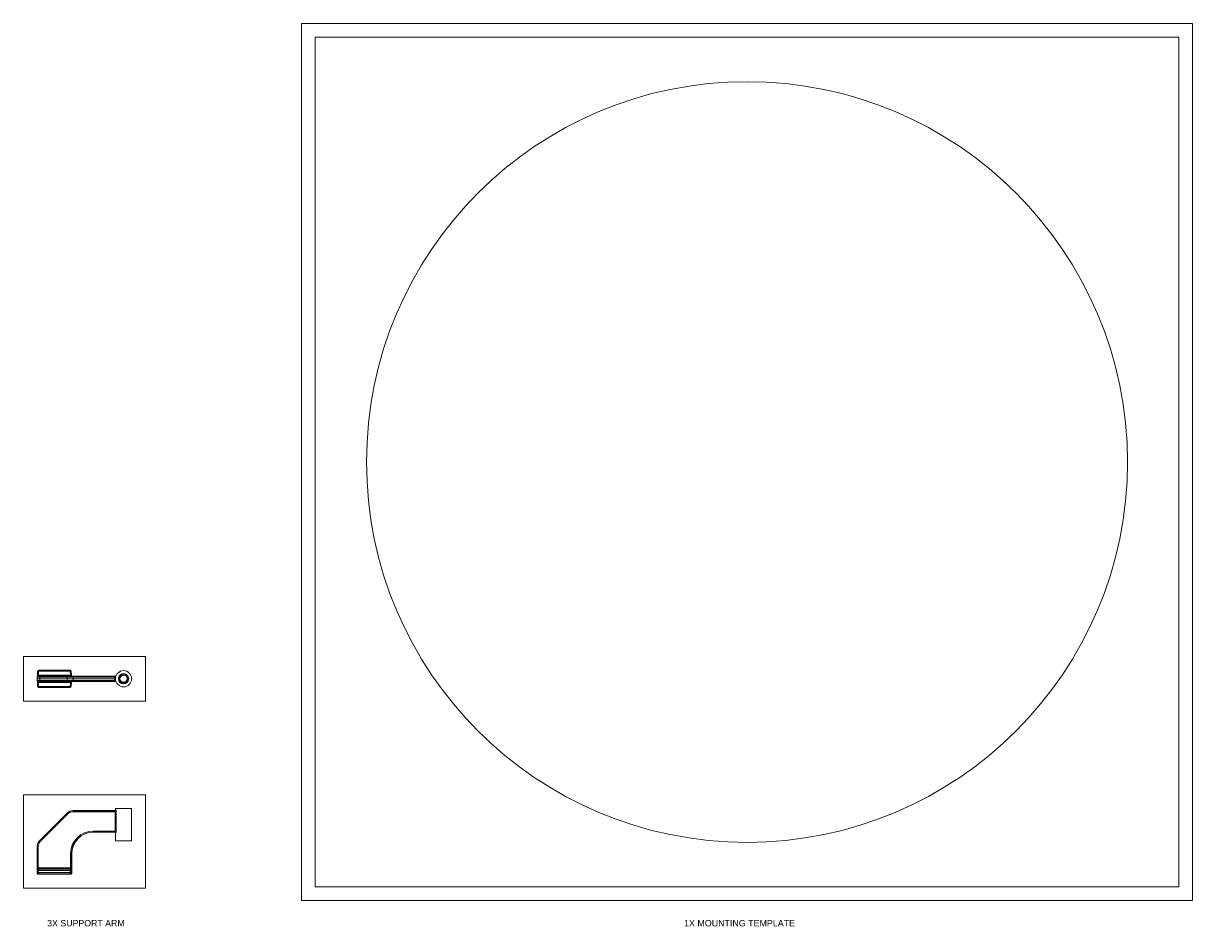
# Model space of a CAD drawing. Header units: millimetres. Extents: x 25 to 1460, y 35 to 806.
# Tile 47 of 47: x 919 to 1460, y 387 to 806. Entities that reach past the tile are written whole.
import ezdxf
from ezdxf.lldxf.tags import DXFTag

# ---------------------------------------------------------------- set-up
doc = ezdxf.new("R2010")
doc.units = ezdxf.units.MM
doc.layers.add('1', color=7, linetype='Continuous', true_color=0xffffff)
doc.styles.add('cadds4', font='txt')
tags = doc.linetypes.add('DASHED', pattern=[25.72, 12.86, -12.86]).pattern_tags.tags
tags[6:7] = [DXFTag(74, 4), DXFTag(75, 0), DXFTag(340, '0'), DXFTag(46, 0.0), DXFTag(50, 0.0), DXFTag(44, 0.0), DXFTag(45, 0.0)]
tags[4:5] = [DXFTag(74, 4), DXFTag(75, 0), DXFTag(340, '0'), DXFTag(46, 0.0), DXFTag(50, 0.0), DXFTag(44, 0.0), DXFTag(45, 0.0)]

msp = doc.modelspace()

# ---------------------------------------------------------------- linework, layer by layer
at = {"layer": '1', "color": 8, "linetype": 'Continuous', "lineweight": 18}
for p, q in [((1047.39, 399.45), (1047.39, 805.85)), ((1460.09, 805.85), (1047.39, 805.85)), ((1460.09, 805.85), (1460.09, 399.45)), ((918.64, 491.9), (918.64, 512.6)), ((975.12, 512.6), (918.64, 512.6)), ((975.12, 512.6), (975.12, 491.9)), ((918.64, 491.9), (975.12, 491.9)), ((918.64, 405.3), (918.64, 448.53)), ((975.12, 448.53), (918.64, 448.53)), ((975.12, 448.53), (975.12, 405.3)), ((918.64, 405.3), (975.12, 405.3)), ((1047.39, 399.45), (1460.09, 399.45))]:
    msp.add_line(p, q, dxfattribs=at)
at = {"layer": '1', "color": 155, "linetype": 'Continuous', "lineweight": 18}
for p, q in [((1053.74, 799.5), (1053.74, 405.8)), ((1453.74, 799.5), (1053.74, 799.5)), ((1453.74, 405.8), (1453.74, 799.5)), ((925.06, 503.03), (925.11, 503.94)), ((925.11, 503.94), (925.21, 505.78)), ((925.56, 503.5), (925.61, 503.96)), ((925.71, 505.8), (925.61, 503.96)), ((925.61, 503.96), (940.43, 503.96)), ((925.71, 506.25), (940.34, 506.25)), ((925.71, 506.25), (925.71, 505.8)), ((940.34, 505.8), (925.71, 505.8)), ((940.34, 506.25), (940.34, 505.8)), ((940.43, 503.96), (940.34, 505.8)), ((940.48, 503.5), (940.43, 503.96)), ((940.84, 505.78), (940.93, 503.94)), ((940.96, 503.5), (940.93, 503.94)), ((925.02, 502.25), (925.06, 503.03)), ((925.06, 501.48), (925.02, 502.25)), ((925.02, 502.25), (926.19, 502.25)), ((925.06, 501.48), (925.11, 500.57)), ((925.21, 498.73), (925.11, 500.57)), ((925.56, 503.5), (926.59, 503.5)), ((925.61, 500.55), (925.56, 501)), ((926.59, 501), (925.56, 501)), ((925.61, 500.55), (925.71, 498.71)), ((940.43, 500.55), (925.61, 500.55)), ((925.71, 498.71), (940.34, 498.71)), ((925.71, 498.71), (925.71, 498.25)), ((940.34, 498.25), (925.71, 498.25)), ((926.23, 503.03), (926.19, 502.25)), ((926.19, 502.25), (926.23, 501.48)), ((926.19, 502.25), (938.85, 502.25)), ((938.87, 503.03), (926.23, 503.03)), ((926.23, 501.48), (938.87, 501.48)), ((926.59, 503.5), (939.22, 503.5)), ((939.22, 501), (926.59, 501)), ((938.85, 502.25), (938.87, 503.03)), ((938.87, 501.48), (938.85, 502.25)), ((938.85, 502.25), (941.68, 502.25)), ((939.22, 503.5), (941.69, 503.5)), ((941.69, 501), (939.22, 501)), ((940.34, 498.71), (940.43, 500.55)), ((940.34, 498.71), (940.34, 498.25)), ((940.43, 500.55), (940.48, 501)), ((940.93, 500.57), (940.84, 498.73)), ((940.93, 500.57), (940.96, 501)), ((941.69, 503.03), (941.68, 502.25)), ((941.68, 502.25), (960.77, 502.25)), ((941.68, 502.25), (941.69, 501.48)), ((941.69, 503.5), (961.15, 503.5)), ((941.69, 503.5), (941.69, 503.03)), ((960.85, 503.03), (941.69, 503.03)), ((941.69, 501.48), (960.85, 501.48)), ((941.69, 501), (941.69, 501.48)), ((961.15, 501), (941.69, 501)), ((926.19, 427.35), (938.85, 440.01)), ((926.23, 427.34), (938.87, 439.97)), ((939.22, 439.62), (926.59, 426.98)), ((938.87, 439.97), (938.85, 440.01)), ((939.22, 439.62), (938.87, 439.97)), ((941.68, 441.18), (941.69, 441.14)), ((941.68, 441.18), (960.77, 441.18)), ((941.69, 441.14), (960.85, 441.14)), ((941.69, 440.64), (941.69, 441.14)), ((961.15, 440.64), (941.69, 440.64)), ((961.15, 431.72), (961.15, 440.64)), ((961.15, 440.64), (961.6, 440.64)), ((961.27, 442.18), (968.77, 442.18)), ((961.27, 442.18), (961.27, 441.68)), ((961.6, 440.64), (961.6, 431.72)), ((968.77, 427.18), (968.77, 442.18)), ((951.02, 431.72), (951.02, 431.22)), ((951.02, 431.72), (961.15, 431.72)), ((960.85, 431.22), (951.02, 431.22)), ((951.02, 431.22), (951.02, 431.18)), ((960.77, 431.18), (951.02, 431.18)), ((961.15, 431.72), (961.6, 431.72)), ((961.27, 430.68), (961.27, 427.18)), ((925.02, 412.18), (925.02, 424.53)), ((925.06, 424.51), (925.02, 424.53)), ((925.06, 424.51), (925.56, 424.51)), ((925.06, 414.64), (925.06, 424.51)), ((925.56, 424.51), (925.56, 414.64)), ((926.19, 427.35), (926.23, 427.34)), ((926.59, 426.98), (926.23, 427.34)), ((961.27, 427.18), (968.77, 427.18)), ((940.48, 421.18), (940.98, 421.18)), ((940.48, 414.64), (940.48, 421.18)), ((941.02, 421.18), (940.98, 421.18)), ((940.98, 421.18), (940.98, 414.64)), ((941.02, 412.18), (941.02, 421.18)), ((925.06, 414.64), (925.56, 414.64)), ((925.21, 413.48), (925.11, 413.64)), ((925.21, 412.43), (925.21, 413.48)), ((925.21, 413.48), (925.71, 413.48)), ((925.21, 412.43), (925.71, 412.43)), ((925.52, 411.68), (940.52, 411.68)), ((925.56, 414.64), (940.48, 414.64)), ((940.43, 414.14), (925.61, 414.14)), ((925.61, 414.14), (925.71, 413.98)), ((925.71, 413.98), (940.34, 413.98)), ((925.71, 413.98), (925.71, 413.48)), ((940.34, 413.48), (925.71, 413.48)), ((925.71, 413.48), (925.71, 412.43)), ((925.71, 412.43), (940.34, 412.43)), ((925.71, 412.43), (925.71, 411.94)), ((940.34, 411.94), (925.71, 411.94)), ((940.34, 413.98), (940.43, 414.14)), ((940.34, 413.98), (940.34, 413.48)), ((940.34, 412.43), (940.34, 413.48)), ((940.84, 413.48), (940.34, 413.48)), ((940.34, 412.43), (940.34, 411.94)), ((940.34, 412.43), (940.84, 412.43)), ((940.48, 414.64), (940.98, 414.64)), ((940.93, 413.64), (940.84, 413.48)), ((940.84, 413.48), (940.84, 412.43)), ((1053.74, 405.8), (1453.74, 405.8))]:
    msp.add_line(p, q, dxfattribs=at)
for centre, radius in [((1253.74, 602.65), 176.2), ((965.02, 502.25), 3.75), ((965.02, 502.25), 2.38), ((965.02, 502.25), 1.65)]:
    msp.add_circle(centre, radius, dxfattribs=at)
at = {"layer": '1', "color": 155, "linetype": 'DASHED', "lineweight": 18}
msp.add_circle((965.02, 502.25), 2, dxfattribs=at)
at = {"layer": '1', "color": 155, "linetype": 'Continuous', "lineweight": 18}
for centre, radius, start, end in [((925.71, 505.75), 0.5, 90, 177), ((940.34, 505.75), 0.5, 3, 90), ((961.15, 504), 0.5, 270, 335.6843), ((925.56, 503), 0.5, 90, 177), ((925.56, 501.5), 0.5, 183, 270), ((925.71, 498.75), 0.5, 183, 270), ((940.34, 498.75), 0.5, 270, 357), ((965.02, 502.23), 4.25, 169.1181, 179.6472), ((965.02, 502.28), 4.25, 180.3528, 190.8819), ((961.15, 500.5), 0.5, 24.3157, 90), ((951.02, 421.18), 10.54, 90, 180), ((951.02, 421.18), 10.04, 90, 180), ((951.02, 421.18), 10, 90, 180)]:
    msp.add_arc(centre, radius, start, end, dxfattribs=at)
for centre, major_axis, ratio, start_param, end_param in [((925.61, 503.92), (0.499, -0.026), 0.087037, 1.575358, 3.141593), ((925.71, 505.75), (0.499, -0.026), 0.087037, 1.575358, 3.141593), ((940.34, 505.75), (0.499, 0.026), 0.087037, 0, 1.566235), ((940.43, 503.92), (0.499, 0.026), 0.087037, 0, 1.566235), ((929.07, 503), (-4, 0.03), 0.002703, 5.498798, 6.283061), ((929.07, 501.5), (-4, -0.03), 0.002703, 0.000124, 0.784387), ((925.61, 500.59), (-0.499, -0.026), 0.087037, 0, 1.566235), ((925.71, 498.75), (0.499, 0.026), 0.087037, 3.141593, 4.707828), ((926.59, 503), (0, 0.5), 0.707107, 0, 1.518436), ((926.59, 501.5), (0, -0.5), 0.707107, 4.764749, 6.283185), ((939.22, 503), (0, 0.5), 0.707107, 0, 1.518436), ((941.7, 503), (-4, 0.01), 0.006538, 4.713401, 5.497664), ((941.7, 501.5), (-4, -0.01), 0.006538, 0.785522, 1.569785), ((939.22, 501.5), (0, -0.5), 0.707107, 4.764749, 6.283185), ((940.34, 498.75), (0.499, -0.026), 0.087037, 4.71695, 6.283185), ((940.43, 500.59), (-0.499, 0.026), 0.087037, 1.575358, 3.141593), ((960.85, 503.06), (-0.491, 0.094), 0.051397, 1.580677, 3.141593), ((960.85, 501.45), (-0.491, -0.094), 0.051397, 3.141593, 4.702509), ((941.68, 437.18), (1.53, -3.7), 0.998395, 2.749461, 3.533724), ((941.7, 437.14), (-1.53, 3.7), 0.998795, 5.891054, 6.675317), ((941.7, 437.14), (1.34, -3.24), 0.998395, 2.749461, 3.533724), ((965.02, 441.18), (-4.25, 0), 0.052408, 0.006157, 0.189925), ((960.85, 441.64), (-0.132, -0.482), 0.980721, 0.271128, 1.832044), ((965.02, 441.68), (-3.75, 0), 0.059395, 0, 0.189925), ((965.02, 431.18), (-4.25, 0), 0.052408, 6.093261, 6.277028), ((960.85, 430.72), (0.132, -0.482), 0.980721, 1.309549, 2.870464), ((965.02, 430.68), (-3.75, 0), 0.059395, 6.093261, 6.283185), ((929.03, 424.52), (-3.7, 1.53), 0.998395, 5.891054, 6.675317), ((929.07, 424.51), (-3.7, 1.53), 0.998795, 5.891054, 6.675317), ((929.07, 424.51), (-3.24, 1.34), 0.998395, 5.891054, 6.675317), ((925.02, 436.68), (0, 24.5), 0.052408, 3.140525, 3.28494), ((925.12, 414.64), (0, 1), 0.052408, 1.570796, 3.054326), ((925.61, 413.64), (-0.429, -0.257), 0.99484, 4.174966, 5.741201), ((925.71, 413.48), (0.429, 0.257), 0.99484, 1.033373, 2.599608), ((925.71, 412.43), (-0.47, 0.171), 0.988415, 0.352045, 1.915365), ((925.52, 436.68), (0, 25), 0.05136, 3.141593, 3.28494), ((925.61, 414.64), (0, 0.5), 0.104816, 1.570796, 3.054326), ((940.34, 413.48), (0.429, -0.257), 0.99484, 0.541985, 2.10822), ((940.34, 412.43), (0.47, 0.171), 0.988415, 4.367821, 5.93114), ((940.52, 436.68), (0, 25), 0.05136, 2.998245, 3.141593), ((940.43, 414.64), (0, 0.5), 0.104816, 3.228859, 4.712389), ((940.43, 413.64), (-0.429, 0.257), 0.99484, 3.683577, 5.249812), ((941.02, 436.68), (0, 24.5), 0.052408, 2.998245, 3.142661), ((940.93, 414.64), (0, 1), 0.052408, 3.228859, 4.712389)]:
    msp.add_ellipse(centre, major_axis=major_axis, ratio=ratio, start_param=start_param, end_param=end_param, dxfattribs=at)
for points, knots in [([(960.77, 502.25), (960.81, 502.25), (960.84, 502.25), (960.89, 502.25), (960.9, 502.25), (960.93, 502.25), (960.95, 502.25), (960.99, 502.25), (961.02, 502.25), (961.06, 502.25), (961.08, 502.25), (961.1, 502.25), (961.11, 502.25), (961.15, 502.25), (961.17, 502.25), (961.2, 502.25), (961.21, 502.25), (961.22, 502.25), (961.23, 502.25), (961.25, 502.25), (961.26, 502.25), (961.26, 502.25), (961.27, 502.25), (961.27, 502.25), (961.27, 502.25), (961.27, 502.25), (961.27, 502.25), (961.27, 502.25), (961.27, 502.25), (961.27, 502.25), (961.27, 502.25)], [0, 0, 0, 0, 0.125207, 0.125207, 0.187811, 0.187811, 0.250415, 0.250415, 0.375622, 0.375622, 0.438226, 0.438226, 0.500829, 0.500829, 0.626037, 0.626037, 0.68864, 0.68864, 0.751244, 0.813848, 0.813848, 0.876451, 0.876451, 0.939055, 0.939055, 0.970357, 0.970357, 0.986008, 0.986008, 1, 1, 1, 1]), ([(960.85, 503.03), (960.86, 503.06), (960.87, 503.09), (960.9, 503.14), (960.9, 503.15), (960.92, 503.18), (960.93, 503.2), (960.95, 503.24), (960.97, 503.27), (960.99, 503.3), (961, 503.32), (961.02, 503.34), (961.03, 503.36), (961.05, 503.38), (961.06, 503.4), (961.07, 503.41), (961.09, 503.44), (961.1, 503.45), (961.12, 503.47), (961.12, 503.48), (961.13, 503.49), (961.14, 503.49), (961.15, 503.5), (961.15, 503.5), (961.15, 503.5)], [0, 0, 0, 0, 0.125025, 0.125025, 0.187538, 0.187538, 0.250051, 0.250051, 0.375076, 0.375076, 0.437589, 0.437589, 0.500101, 0.562614, 0.562614, 0.625127, 0.625127, 0.750152, 0.750152, 0.812665, 0.812665, 0.875177, 0.875177, 1, 1, 1, 1]), ([(960.85, 501.48), (960.86, 501.45), (960.87, 501.42), (960.9, 501.37), (960.9, 501.36), (960.92, 501.33), (960.93, 501.31), (960.95, 501.27), (960.97, 501.24), (960.99, 501.21), (961, 501.2), (961.01, 501.17), (961.02, 501.16), (961.05, 501.13), (961.06, 501.11), (961.08, 501.08), (961.09, 501.07), (961.1, 501.06), (961.1, 501.06), (961.11, 501.05), (961.12, 501.04), (961.12, 501.03), (961.13, 501.02), (961.14, 501.02), (961.14, 501.01), (961.15, 501.01), (961.15, 501.01), (961.15, 501), (961.15, 501)], [0, 0, 0, 0, 0.12505, 0.12505, 0.187574, 0.187574, 0.250099, 0.250099, 0.375149, 0.375149, 0.437674, 0.437674, 0.500198, 0.500198, 0.625248, 0.625248, 0.687773, 0.687773, 0.719035, 0.719035, 0.750298, 0.812823, 0.812823, 0.875347, 0.875347, 0.937872, 0.937872, 1, 1, 1, 1]), ([(960.77, 441.18), (960.81, 441.18), (960.84, 441.19), (960.89, 441.2), (960.9, 441.2), (960.93, 441.21), (960.95, 441.21), (960.99, 441.23), (961.02, 441.25), (961.06, 441.28), (961.08, 441.29), (961.1, 441.31), (961.11, 441.32), (961.15, 441.35), (961.17, 441.38), (961.2, 441.42), (961.21, 441.43), (961.22, 441.46), (961.23, 441.49), (961.25, 441.52), (961.26, 441.55), (961.26, 441.57), (961.27, 441.6), (961.27, 441.62), (961.27, 441.64), (961.27, 441.65), (961.27, 441.66), (961.27, 441.67), (961.27, 441.68), (961.27, 441.68), (961.27, 441.68)], [0, 0, 0, 0, 0.125, 0.125, 0.1875, 0.1875, 0.25, 0.25, 0.375, 0.375, 0.4375, 0.4375, 0.5, 0.5, 0.625, 0.625, 0.6875, 0.6875, 0.75, 0.8125, 0.8125, 0.875, 0.875, 0.9375, 0.9375, 0.96875, 0.96875, 0.984375, 0.984375, 1, 1, 1, 1]), ([(960.85, 441.14), (960.86, 441.14), (960.87, 441.14), (960.9, 441.12), (960.9, 441.12), (960.92, 441.11), (960.93, 441.1), (960.95, 441.09), (960.97, 441.07), (960.99, 441.04), (961, 441.04), (961.01, 441.02), (961.02, 441.01), (961.05, 440.97), (961.06, 440.95), (961.08, 440.91), (961.09, 440.9), (961.1, 440.88), (961.1, 440.87), (961.11, 440.85), (961.12, 440.83), (961.12, 440.81), (961.13, 440.78), (961.14, 440.76), (961.14, 440.73), (961.15, 440.71), (961.15, 440.68), (961.15, 440.66), (961.15, 440.64)], [0, 0, 0, 0, 0.125, 0.125, 0.1875, 0.1875, 0.25, 0.25, 0.375, 0.375, 0.4375, 0.4375, 0.5, 0.5, 0.625, 0.625, 0.6875, 0.6875, 0.71875, 0.71875, 0.75, 0.8125, 0.8125, 0.875, 0.875, 0.9375, 0.9375, 1, 1, 1, 1]), ([(961.6, 440.64), (961.6, 440.67), (961.6, 440.7), (961.6, 440.77), (961.6, 440.8), (961.59, 440.89), (961.59, 440.94), (961.57, 441.03), (961.57, 441.06), (961.56, 441.1), (961.56, 441.11), (961.55, 441.14), (961.55, 441.15), (961.54, 441.22), (961.52, 441.27), (961.5, 441.34), (961.5, 441.36), (961.48, 441.4), (961.47, 441.42), (961.45, 441.48), (961.44, 441.51), (961.42, 441.55), (961.41, 441.56), (961.41, 441.57), (961.4, 441.58), (961.39, 441.59), (961.38, 441.6), (961.36, 441.63), (961.35, 441.64), (961.34, 441.64)], [0, 0, 0, 0, 0.0625, 0.0625, 0.125, 0.125, 0.25, 0.25, 0.3125, 0.3125, 0.34375, 0.34375, 0.375, 0.375, 0.5, 0.5, 0.5625, 0.5625, 0.625, 0.625, 0.75, 0.75, 0.78125, 0.78125, 0.8125, 0.8125, 0.875, 0.875, 1, 1, 1, 1]), ([(961.27, 430.68), (961.27, 430.69), (961.27, 430.69), (961.27, 430.7), (961.27, 430.7), (961.27, 430.71), (961.27, 430.72), (961.27, 430.75), (961.27, 430.76), (961.26, 430.8), (961.26, 430.81), (961.25, 430.84), (961.23, 430.87), (961.22, 430.9), (961.21, 430.93), (961.2, 430.95), (961.17, 430.99), (961.15, 431.01), (961.11, 431.05), (961.1, 431.06), (961.08, 431.08), (961.06, 431.09), (961.02, 431.12), (960.99, 431.13), (960.95, 431.15), (960.93, 431.16), (960.9, 431.17), (960.89, 431.17), (960.84, 431.18), (960.81, 431.18), (960.77, 431.18)], [0, 0, 0, 0, 0.015625, 0.015625, 0.03125, 0.03125, 0.0625, 0.0625, 0.125, 0.125, 0.1875, 0.1875, 0.25, 0.3125, 0.3125, 0.375, 0.375, 0.5, 0.5, 0.5625, 0.5625, 0.625, 0.625, 0.75, 0.75, 0.8125, 0.8125, 0.875, 0.875, 1, 1, 1, 1]), ([(961.15, 431.72), (961.15, 431.69), (961.15, 431.65), (961.14, 431.6), (961.13, 431.59), (961.12, 431.56), (961.12, 431.54), (961.1, 431.5), (961.09, 431.47), (961.07, 431.43), (961.06, 431.42), (961.05, 431.39), (961.03, 431.37), (961.02, 431.35), (961, 431.33), (960.99, 431.32), (960.97, 431.3), (960.95, 431.28), (960.93, 431.26), (960.92, 431.26), (960.9, 431.25), (960.9, 431.24), (960.87, 431.23), (960.86, 431.23), (960.85, 431.22)], [0, 0, 0, 0, 0.125, 0.125, 0.1875, 0.1875, 0.25, 0.25, 0.375, 0.375, 0.4375, 0.4375, 0.5, 0.5625, 0.5625, 0.625, 0.625, 0.75, 0.75, 0.8125, 0.8125, 0.875, 0.875, 1, 1, 1, 1]), ([(961.34, 430.72), (961.35, 430.73), (961.36, 430.74), (961.38, 430.76), (961.39, 430.76), (961.39, 430.77), (961.4, 430.79), (961.42, 430.82), (961.44, 430.85), (961.45, 430.88), (961.45, 430.89), (961.46, 430.9), (961.46, 430.91), (961.48, 430.96), (961.5, 431), (961.52, 431.07), (961.52, 431.1), (961.53, 431.14), (961.54, 431.15), (961.54, 431.17), (961.55, 431.19), (961.56, 431.25), (961.57, 431.31), (961.58, 431.39), (961.59, 431.42), (961.59, 431.48), (961.6, 431.51), (961.6, 431.6), (961.6, 431.66), (961.6, 431.72)], [0, 0, 0, 0, 0.125, 0.125, 0.15625, 0.15625, 0.1875, 0.25, 0.3125, 0.3125, 0.34375, 0.34375, 0.375, 0.375, 0.5, 0.5, 0.5625, 0.5625, 0.59375, 0.59375, 0.625, 0.625, 0.75, 0.75, 0.8125, 0.8125, 0.875, 0.875, 1, 1, 1, 1]), ([(925.52, 411.68), (925.52, 411.68), (925.51, 411.68), (925.51, 411.68), (925.5, 411.68), (925.49, 411.68), (925.48, 411.68), (925.46, 411.69), (925.44, 411.69), (925.41, 411.7), (925.39, 411.7), (925.36, 411.71), (925.33, 411.72), (925.3, 411.73), (925.27, 411.75), (925.26, 411.76), (925.22, 411.79), (925.19, 411.81), (925.16, 411.84), (925.15, 411.85), (925.13, 411.88), (925.12, 411.89), (925.09, 411.93), (925.07, 411.96), (925.05, 412.01), (925.05, 412.02), (925.04, 412.05), (925.04, 412.07), (925.03, 412.12), (925.02, 412.15), (925.02, 412.18)], [0, 0, 0, 0, 0.015625, 0.015625, 0.03125, 0.03125, 0.0625, 0.0625, 0.125, 0.125, 0.1875, 0.1875, 0.25, 0.3125, 0.3125, 0.375, 0.375, 0.5, 0.5, 0.5625, 0.5625, 0.625, 0.625, 0.75, 0.75, 0.8125, 0.8125, 0.875, 0.875, 1, 1, 1, 1]), ([(941.02, 412.18), (941.02, 412.15), (941.02, 412.12), (941.01, 412.07), (941.01, 412.05), (941, 412.02), (940.99, 412.01), (940.97, 411.96), (940.96, 411.93), (940.93, 411.89), (940.92, 411.88), (940.9, 411.85), (940.89, 411.84), (940.85, 411.81), (940.83, 411.79), (940.79, 411.76), (940.77, 411.75), (940.74, 411.73), (940.71, 411.72), (940.68, 411.71), (940.65, 411.7), (940.64, 411.7), (940.6, 411.69), (940.59, 411.69), (940.56, 411.68), (940.55, 411.68), (940.54, 411.68), (940.54, 411.68), (940.53, 411.68), (940.53, 411.68), (940.52, 411.68)], [0, 0, 0, 0, 0.125, 0.125, 0.1875, 0.1875, 0.25, 0.25, 0.375, 0.375, 0.4375, 0.4375, 0.5, 0.5, 0.625, 0.625, 0.6875, 0.6875, 0.75, 0.8125, 0.8125, 0.875, 0.875, 0.9375, 0.9375, 0.96875, 0.96875, 0.984375, 0.984375, 1, 1, 1, 1])]:
    msp.add_open_spline(points, degree=3, knots=knots, dxfattribs=at)

# ---------------------------------------------------------------- texts
at = {"layer": '1', "color": 35, "linetype": 'Continuous', "lineweight": 13, "char_height": 3, "attachment_point": 7, "line_spacing_factor": 0.993976, "style": 'cadds4'}
for s, insert in [('\\fArial|b0|i0;\\W0.9694;3X SUPPORT ARM', (929.67, 387.48)), ('\\fArial|b0|i0;\\W0.9806;1X MOUNTING TEMPLATE', (1224.6, 387.48))]:
    msp.add_mtext(s, dxfattribs=dict(at, insert=insert))

doc.saveas('drawing.dxf')
